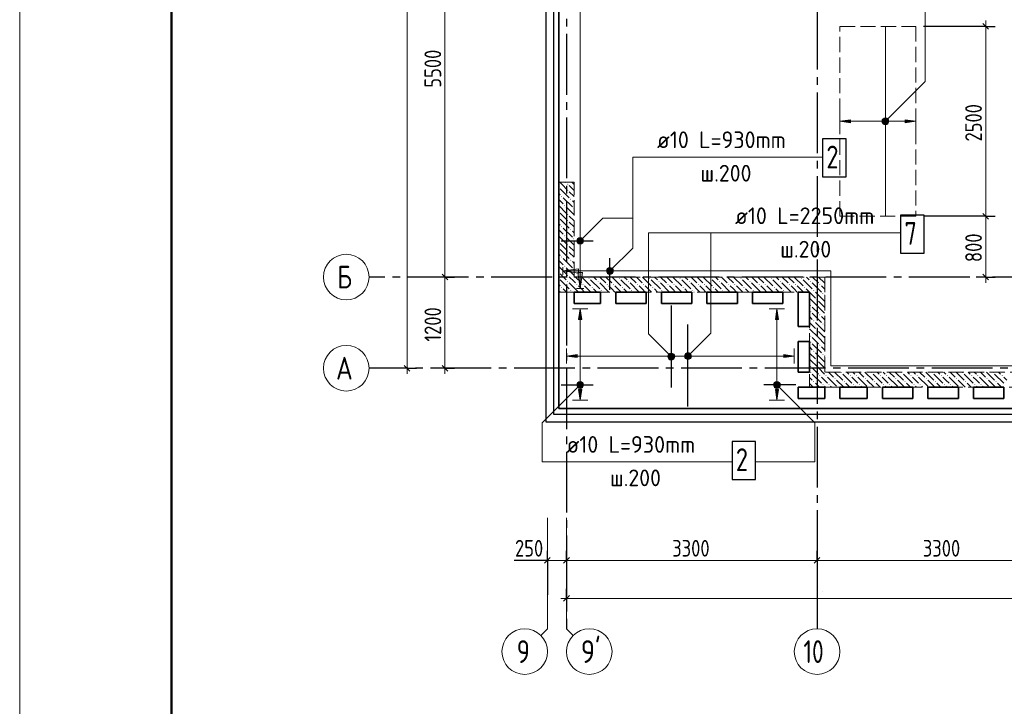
# Model space of a CAD drawing. Header units: millimetres. Extents: x 0 to 61017, y 0 to 42000.
# Tile 4 of 29: x 0 to 12965, y 15950 to 24988. Entities that reach past the tile are written whole.
import ezdxf

# ---------------------------------------------------------------- set-up
doc = ezdxf.new("R2010")
doc.units = ezdxf.units.MM
doc.linetypes.add('______2', pattern=[270, 200, -70])
doc.linetypes.add('______5', pattern=[1100, 800, -100, 100, -100])
for name, color, linetype, lineweight in [('Standard', 7, 'Continuous', 25), ('ДОП Низ по У', 7, 'Continuous', 25), ('Обрамление П-обр. равн.', 7, 'Continuous', 25), ('Оси', 40, '______5', 18), ('Позиционная метка линия выноска', 7, 'Continuous', 13), ('Позиционная метка номер позиции', 7, 'Continuous', 13), ('Примечания', 7, 'Continuous', 25), ('Размерная выноска', 7, 'Continuous', 13)]:
    doc.layers.add(name, color=color, linetype=linetype, lineweight=lineweight)
doc.layers.add('ЖБ Перекрытие верхний уровень', color=7, linetype='Continuous', lineweight=25, true_color=0xe0e0ff)
doc.layers.add('ЖБ Стена верхний уровень', color=7, linetype='Continuous', lineweight=25, true_color=0x006e00)
doc.styles.add('GOST 2.304-81', font='txt')
doc.styles.add('ISOCPEUR', font='txt')

msp = doc.modelspace()

# ---------------------------------------------------------------- hatches: boundary and pattern name
at = {"layer": 'ДОП Низ по У', "linetype": 'Continuous', "lineweight": 13, "transparency": 33554687}
msp.add_hatch(color=7, dxfattribs=at).paths.add_polyline_path([(10940, 23630), (10800, 23650), (10940, 23670)], flags=16)
for points in [[(11368, 23631), (11368, 23669), (11362, 23650)], [(11368, 23669), (11381, 23618), (11381, 23682)], [(11368, 23669), (11368, 23631), (11381, 23618)], [(11381, 23682), (11400, 23612), (11400, 23687)], [(11381, 23682), (11381, 23618), (11400, 23612)], [(11400, 23687), (11400, 23612), (11419, 23618)], [(11400, 23687), (11419, 23618), (11419, 23682)], [(11419, 23682), (11419, 23618), (11432, 23631)], [(11419, 23682), (11432, 23631), (11432, 23669)], [(11432, 23669), (11432, 23631), (11438, 23650)], [(11660, 23630), (11800, 23650), (11660, 23670)]]:
    msp.add_hatch(color=7, dxfattribs=at).paths.add_polyline_path(points)
at = {"layer": 'ЖБ Стена верхний уровень', "linetype": 'Continuous', "lineweight": 18, "transparency": 33554687}
for points in [[(7210, 22823), (7217, 22830), (7223, 22823), (7217, 22817)], [(7100, 22787), (7103, 22783), (7100, 22780)], [(7210, 22743), (7217, 22750), (7223, 22743), (7217, 22737)], [(7130, 22663), (7137, 22670), (7143, 22663), (7137, 22657)], [(7250, 22623), (7257, 22630), (7263, 22623), (7257, 22617)], [(7100, 22467), (7103, 22463), (7100, 22460)], [(7170, 22543), (7177, 22550), (7183, 22543), (7177, 22537)], [(7210, 22423), (7217, 22430), (7223, 22423), (7217, 22417)], [(7290, 22503), (7297, 22510), (7300, 22507), (7300, 22500), (7297, 22497)], [(7100, 22387), (7103, 22383), (7100, 22380)], [(7210, 22343), (7217, 22350), (7223, 22343), (7217, 22337)], [(7130, 22263), (7137, 22270), (7143, 22263), (7137, 22257)], [(7250, 22223), (7257, 22230), (7263, 22223), (7257, 22217)], [(7100, 22067), (7103, 22063), (7100, 22060)], [(7170, 22143), (7177, 22150), (7183, 22143), (7177, 22137)], [(7290, 22103), (7297, 22110), (7300, 22107), (7300, 22100), (7297, 22097)], [(7100, 21987), (7103, 21983), (7100, 21980)], [(7210, 22023), (7217, 22030), (7223, 22023), (7217, 22017)], [(7210, 21943), (7217, 21950), (7223, 21943), (7217, 21937)], [(7130, 21863), (7137, 21870), (7143, 21863), (7137, 21857)], [(7250, 21823), (7257, 21830), (7263, 21823), (7257, 21817)], [(7100, 21667), (7103, 21663), (7100, 21660)], [(7170, 21743), (7177, 21750), (7183, 21743), (7177, 21737)], [(7290, 21703), (7297, 21710), (7300, 21707), (7300, 21700), (7297, 21697)], [(7100, 21587), (7103, 21583), (7100, 21580)], [(7210, 21623), (7217, 21630), (7223, 21623), (7217, 21617)], [(7210, 21543), (7217, 21550), (7223, 21543), (7217, 21537)], [(7490, 21583), (7497, 21590), (7503, 21583), (7497, 21577)], [(7610, 21543), (7617, 21550), (7623, 21543), (7617, 21537)], [(7890, 21583), (7897, 21590), (7903, 21583), (7897, 21577)], [(8010, 21543), (8017, 21550), (8023, 21543), (8017, 21537)], [(8290, 21583), (8297, 21590), (8303, 21583), (8297, 21577)], [(8410, 21543), (8417, 21550), (8423, 21543), (8417, 21537)], [(8690, 21583), (8697, 21590), (8703, 21583), (8697, 21577)], [(8810, 21543), (8817, 21550), (8823, 21543), (8817, 21537)], [(9090, 21583), (9097, 21590), (9103, 21583), (9097, 21577)], [(9210, 21543), (9217, 21550), (9223, 21543), (9217, 21537)], [(9490, 21583), (9497, 21590), (9503, 21583), (9497, 21577)], [(9610, 21543), (9617, 21550), (9623, 21543), (9617, 21537)], [(9890, 21583), (9897, 21590), (9903, 21583), (9897, 21577)], [(10010, 21543), (10017, 21550), (10023, 21543), (10017, 21537)], [(10290, 21583), (10297, 21590), (10303, 21583), (10297, 21577)], [(10410, 21543), (10417, 21550), (10423, 21543), (10417, 21537)], [(7130, 21463), (7137, 21470), (7143, 21463), (7137, 21457)], [(7250, 21423), (7257, 21430), (7263, 21423), (7257, 21417)], [(7330, 21503), (7337, 21510), (7343, 21503), (7337, 21497)], [(7410, 21503), (7417, 21510), (7423, 21503), (7417, 21497)], [(7530, 21463), (7537, 21470), (7543, 21463), (7537, 21457)], [(7650, 21423), (7657, 21430), (7663, 21423), (7657, 21417)], [(7730, 21503), (7737, 21510), (7743, 21503), (7737, 21497)], [(7810, 21503), (7817, 21510), (7823, 21503), (7817, 21497)], [(7930, 21463), (7937, 21470), (7943, 21463), (7937, 21457)], [(8050, 21423), (8057, 21430), (8063, 21423), (8057, 21417)], [(8130, 21503), (8137, 21510), (8143, 21503), (8137, 21497)], [(8210, 21503), (8217, 21510), (8223, 21503), (8217, 21497)], [(8330, 21463), (8337, 21470), (8343, 21463), (8337, 21457)], [(8450, 21423), (8457, 21430), (8463, 21423), (8457, 21417)], [(8530, 21503), (8537, 21510), (8543, 21503), (8537, 21497)], [(8610, 21503), (8617, 21510), (8623, 21503), (8617, 21497)], [(8730, 21463), (8737, 21470), (8743, 21463), (8737, 21457)], [(8850, 21423), (8857, 21430), (8863, 21423), (8857, 21417)], [(8930, 21503), (8937, 21510), (8943, 21503), (8937, 21497)], [(9010, 21503), (9017, 21510), (9023, 21503), (9017, 21497)], [(9130, 21463), (9137, 21470), (9143, 21463), (9137, 21457)], [(9250, 21423), (9257, 21430), (9263, 21423), (9257, 21417)], [(9330, 21503), (9337, 21510), (9343, 21503), (9337, 21497)], [(9410, 21503), (9417, 21510), (9423, 21503), (9417, 21497)], [(9530, 21463), (9537, 21470), (9543, 21463), (9537, 21457)], [(9650, 21423), (9657, 21430), (9663, 21423), (9657, 21417)], [(9730, 21503), (9737, 21510), (9743, 21503), (9737, 21497)], [(9810, 21503), (9817, 21510), (9823, 21503), (9817, 21497)], [(9930, 21463), (9937, 21470), (9943, 21463), (9937, 21457)], [(10050, 21423), (10057, 21430), (10063, 21423), (10057, 21417)], [(10130, 21503), (10137, 21510), (10143, 21503), (10137, 21497)], [(10210, 21503), (10217, 21510), (10223, 21503), (10217, 21497)], [(10330, 21463), (10337, 21470), (10343, 21463), (10337, 21457)], [(10450, 21423), (10457, 21430), (10463, 21423), (10457, 21417)], [(10530, 21503), (10537, 21510), (10543, 21503), (10537, 21497)], [(10490, 21303), (10497, 21310), (10503, 21303), (10497, 21297)], [(10570, 21383), (10577, 21390), (10583, 21383), (10577, 21377)], [(10410, 21223), (10417, 21230), (10423, 21223), (10417, 21217)], [(10410, 21143), (10417, 21150), (10423, 21143), (10417, 21137)], [(10450, 21023), (10457, 21030), (10463, 21023), (10457, 21017)], [(10530, 21103), (10537, 21110), (10543, 21103), (10537, 21097)], [(10490, 20903), (10497, 20910), (10503, 20903), (10497, 20897)], [(10570, 20983), (10577, 20990), (10583, 20983), (10577, 20977)], [(10410, 20823), (10417, 20830), (10423, 20823), (10417, 20817)], [(10410, 20743), (10417, 20750), (10423, 20743), (10417, 20737)], [(10450, 20623), (10457, 20630), (10463, 20623), (10457, 20617)], [(10530, 20703), (10537, 20710), (10543, 20703), (10537, 20697)], [(10490, 20503), (10497, 20510), (10503, 20503), (10497, 20497)], [(10570, 20583), (10577, 20590), (10583, 20583), (10577, 20577)], [(10410, 20423), (10417, 20430), (10423, 20423), (10417, 20417)], [(10410, 20343), (10417, 20350), (10423, 20343), (10417, 20337)], [(10450, 20223), (10457, 20230), (10463, 20223), (10457, 20217)], [(10530, 20303), (10537, 20310), (10543, 20303), (10537, 20297)], [(10610, 20303), (10617, 20310), (10623, 20303), (10617, 20297)], [(10730, 20263), (10737, 20270), (10743, 20263), (10737, 20257)], [(10810, 20343), (10817, 20350), (10823, 20343), (10817, 20337)], [(10850, 20223), (10857, 20230), (10863, 20223), (10857, 20217)], [(10930, 20303), (10937, 20310), (10943, 20303), (10937, 20297)], [(11010, 20303), (11017, 20310), (11023, 20303), (11017, 20297)], [(11130, 20263), (11137, 20270), (11143, 20263), (11137, 20257)], [(11210, 20343), (11217, 20350), (11223, 20343), (11217, 20337)], [(11250, 20223), (11257, 20230), (11263, 20223), (11257, 20217)], [(11330, 20303), (11337, 20310), (11343, 20303), (11337, 20297)], [(11410, 20303), (11417, 20310), (11423, 20303), (11417, 20297)], [(11530, 20263), (11537, 20270), (11543, 20263), (11537, 20257)], [(11610, 20343), (11617, 20350), (11623, 20343), (11617, 20337)], [(11650, 20223), (11657, 20230), (11663, 20223), (11657, 20217)], [(11730, 20303), (11737, 20310), (11743, 20303), (11737, 20297)], [(11810, 20303), (11817, 20310), (11823, 20303), (11817, 20297)], [(11930, 20263), (11937, 20270), (11943, 20263), (11937, 20257)], [(12010, 20343), (12017, 20350), (12023, 20343), (12017, 20337)], [(12050, 20223), (12057, 20230), (12063, 20223), (12057, 20217)], [(12130, 20303), (12137, 20310), (12143, 20303), (12137, 20297)], [(12210, 20303), (12217, 20310), (12223, 20303), (12217, 20297)], [(12330, 20263), (12337, 20270), (12343, 20263), (12337, 20257)], [(12410, 20343), (12417, 20350), (12423, 20343), (12417, 20337)], [(12450, 20223), (12457, 20230), (12463, 20223), (12457, 20217)], [(12530, 20303), (12537, 20310), (12543, 20303), (12537, 20297)], [(12610, 20303), (12617, 20310), (12623, 20303), (12617, 20297)], [(12730, 20263), (12737, 20270), (12743, 20263), (12737, 20257)], [(12810, 20343), (12817, 20350), (12823, 20343), (12817, 20337)], [(12850, 20223), (12857, 20230), (12863, 20223), (12857, 20217)], [(12930, 20303), (12937, 20310), (12943, 20303), (12937, 20297)], [(10570, 20183), (10577, 20190), (10583, 20183), (10577, 20177)], [(10650, 20183), (10657, 20190), (10663, 20183), (10657, 20177)], [(10970, 20183), (10977, 20190), (10983, 20183), (10977, 20177)], [(11050, 20183), (11057, 20190), (11063, 20183), (11057, 20177)], [(11370, 20183), (11377, 20190), (11383, 20183), (11377, 20177)], [(11450, 20183), (11457, 20190), (11463, 20183), (11457, 20177)], [(11770, 20183), (11777, 20190), (11783, 20183), (11777, 20177)], [(11850, 20183), (11857, 20190), (11863, 20183), (11857, 20177)], [(12170, 20183), (12177, 20190), (12183, 20183), (12177, 20177)], [(12250, 20183), (12257, 20190), (12263, 20183), (12257, 20177)], [(12570, 20183), (12577, 20190), (12583, 20183), (12577, 20177)], [(12650, 20183), (12657, 20190), (12663, 20183), (12657, 20177)]]:
    msp.add_hatch(color=7, dxfattribs=at).paths.add_polyline_path(points, flags=16)
at = {"layer": 'Обрамление П-обр. равн.', "linetype": 'Continuous', "lineweight": 13, "transparency": 33554687}
for points in [[(7400, 21040), (7380, 21180), (7360, 21040)], [(9990, 21040), (9970, 21180), (9950, 21040)], [(8761, 20538), (8761, 20582), (8755, 20560)], [(8761, 20582), (8777, 20521), (8777, 20599)], [(8761, 20582), (8761, 20538), (8777, 20521)], [(8777, 20599), (8800, 20515), (8800, 20605)], [(8777, 20599), (8777, 20521), (8800, 20515)], [(8800, 20605), (8800, 20515), (8822, 20521)], [(8800, 20605), (8822, 20521), (8822, 20599)], [(8822, 20599), (8822, 20521), (8839, 20538)], [(8822, 20599), (8839, 20538), (8839, 20582)], [(8839, 20582), (8839, 20538), (8845, 20560)], [(10060, 20540), (10200, 20560), (10060, 20580)]]:
    msp.add_hatch(color=7, dxfattribs=at).paths.add_polyline_path(points)
for points in [[(7340, 20540), (7200, 20560), (7340, 20580)], [(7400, 20120), (7380, 19980), (7360, 20120)], [(9990, 20120), (9970, 19980), (9950, 20120)]]:
    msp.add_hatch(color=7, dxfattribs=at).paths.add_polyline_path(points, flags=16)
at = {"layer": 'Позиционная метка линия выноска', "linetype": 'Continuous', "lineweight": 13, "transparency": 33554687}
for points in [[(7360, 21650), (7150, 21680), (7360, 21710)], [(7410, 21660), (7380, 21450), (7350, 21660)]]:
    msp.add_hatch(color=7, dxfattribs=at).paths.add_polyline_path(points, flags=16)
at = {"layer": 'Позиционная метка номер позиции', "linetype": 'Continuous', "lineweight": 13, "transparency": 33554687}
for points in [[(11357, 23661), (11432, 23618), (11368, 23682)], [(11357, 23639), (11411, 23607), (11357, 23661)], [(11357, 23661), (11411, 23607), (11432, 23618)], [(11389, 23607), (11357, 23639), (11368, 23618)], [(11357, 23639), (11389, 23607), (11411, 23607)], [(11368, 23682), (11443, 23639), (11389, 23693)], [(11368, 23682), (11432, 23618), (11443, 23639)], [(11389, 23693), (11443, 23639), (11443, 23661)], [(11389, 23693), (11443, 23661), (11411, 23693)], [(11411, 23693), (11443, 23661), (11432, 23682)], [(7337, 22088), (7412, 22045), (7348, 22109)], [(7337, 22065), (7391, 22034), (7337, 22088)], [(7337, 22088), (7391, 22034), (7412, 22045)], [(7369, 22034), (7337, 22065), (7348, 22045)], [(7337, 22065), (7369, 22034), (7391, 22034)], [(7348, 22109), (7423, 22065), (7369, 22120)], [(7348, 22109), (7412, 22045), (7423, 22065)], [(7369, 22120), (7423, 22065), (7423, 22088)], [(7369, 22120), (7423, 22088), (7391, 22120)], [(7391, 22120), (7423, 22088), (7412, 22109)], [(7729, 21691), (7804, 21648), (7740, 21712)], [(7729, 21669), (7783, 21637), (7729, 21691)], [(7729, 21691), (7783, 21637), (7804, 21648)], [(7761, 21637), (7729, 21669), (7740, 21648)], [(7729, 21669), (7761, 21637), (7783, 21637)], [(7740, 21712), (7815, 21669), (7761, 21723)], [(7740, 21712), (7804, 21648), (7815, 21669)], [(7761, 21723), (7815, 21669), (7815, 21691)], [(7761, 21723), (7815, 21691), (7783, 21723)], [(7783, 21723), (7815, 21691), (7804, 21712)], [(8548, 20521), (8591, 20596), (8537, 20541)], [(8537, 20541), (8591, 20596), (8569, 20596)], [(8537, 20541), (8569, 20596), (8537, 20564)], [(8537, 20564), (8569, 20596), (8548, 20584)], [(8548, 20521), (8612, 20584), (8591, 20596)], [(8569, 20509), (8612, 20584), (8548, 20521)], [(8569, 20509), (8623, 20564), (8612, 20584)], [(8591, 20509), (8623, 20564), (8569, 20509)], [(8591, 20509), (8623, 20541), (8623, 20564)], [(8623, 20541), (8591, 20509), (8612, 20521)], [(8757, 20571), (8832, 20528), (8768, 20592)], [(8757, 20549), (8811, 20517), (8757, 20571)], [(8757, 20571), (8811, 20517), (8832, 20528)], [(8789, 20517), (8757, 20549), (8768, 20528)], [(8757, 20549), (8789, 20517), (8811, 20517)], [(8768, 20592), (8843, 20549), (8789, 20603)], [(8768, 20592), (8832, 20528), (8843, 20549)], [(8789, 20603), (8843, 20549), (8843, 20571)], [(8789, 20603), (8843, 20571), (8811, 20603)], [(8811, 20603), (8843, 20571), (8832, 20592)], [(7412, 20148), (7348, 20212), (7337, 20191)], [(7412, 20148), (7337, 20191), (7391, 20137)], [(7391, 20137), (7337, 20191), (7337, 20169)], [(7391, 20137), (7337, 20169), (7369, 20137)], [(7369, 20137), (7337, 20169), (7348, 20148)], [(7423, 20169), (7369, 20223), (7348, 20212)], [(7423, 20169), (7348, 20212), (7412, 20148)], [(7423, 20191), (7391, 20223), (7369, 20223)], [(7423, 20191), (7369, 20223), (7423, 20169)], [(7391, 20223), (7423, 20191), (7412, 20212)], [(9927, 20191), (9959, 20223), (9938, 20212)], [(9959, 20223), (9927, 20191), (9927, 20169)], [(9959, 20223), (9927, 20169), (9981, 20223)], [(9981, 20223), (9927, 20169), (9938, 20148)], [(9981, 20223), (9938, 20148), (10002, 20212)], [(10002, 20212), (9938, 20148), (9959, 20137)], [(10002, 20212), (9959, 20137), (10013, 20191)], [(10013, 20191), (9959, 20137), (9981, 20137)], [(10013, 20191), (9981, 20137), (10013, 20169)], [(10013, 20169), (9981, 20137), (10002, 20148)]]:
    msp.add_hatch(color=7, dxfattribs=at).paths.add_polyline_path(points)

# ---------------------------------------------------------------- linework, layer by layer
at = {"layer": 'Standard', "color": 7, "linetype": 'Continuous', "lineweight": 13, "transparency": 33554687}
for p, q in [((5600, 21600), (5600, 27100)), ((12720, 24900), (12720, 24975)), ((12720, 22400), (12720, 21600)), ((12720, 21600), (12720, 21525)), ((5100, 20400), (5100, 20325)), ((5600, 20400), (5600, 20325)), ((6950, 16970), (6950, 18432)), ((7200, 16970), (7200, 18432)), ((6950, 17870), (6875, 17870)), ((6950, 17870), (7200, 17870)), ((7200, 17870), (10500, 17870)), ((10500, 17870), (13800, 17870)), ((7200, 17370), (7125, 17370)), ((49280, 17370), (7200, 17370)), ((6950, 16970), (6862, 16882)), ((7200, 16970), (7288, 16882))]:
    msp.add_line(p, q, dxfattribs=at)
at = {"layer": 'Standard', "color": 251, "linetype": 'Continuous', "lineweight": -3, "true_color": 0x656565, "transparency": 33554687}
for p, q in [((12720, 24900), (11900, 24900)), ((12720, 24900), (12595, 24900)), ((12720, 24900), (12845, 24900)), ((12720, 22400), (12595, 22400)), ((12720, 22400), (12845, 22400)), ((5600, 21600), (5475, 21600)), ((5600, 21600), (5725, 21600)), ((5600, 21600), (5600, 21600)), ((12720, 21600), (12595, 21600)), ((12720, 21600), (12845, 21600)), ((12720, 21600), (12720, 21600)), ((5100, 20400), (4975, 20400)), ((5100, 20400), (5225, 20400)), ((5100, 20400), (5100, 20400)), ((5600, 20400), (5475, 20400)), ((5600, 20400), (5725, 20400)), ((5600, 20400), (5600, 20400)), ((6950, 17870), (6950, 17995)), ((7200, 17870), (7200, 17995)), ((10500, 17870), (10500, 17995)), ((6950, 17870), (6950, 17745)), ((6950, 17870), (6950, 17418)), ((7200, 17870), (7200, 17745)), ((7200, 17870), (7200, 17418)), ((10500, 17870), (10500, 17745)), ((10500, 17870), (10500, 17418)), ((7200, 17370), (7200, 17495)), ((7200, 17370), (7200, 17245)), ((7200, 17370), (7200, 17370))]:
    msp.add_line(p, q, dxfattribs=at)
at = {"layer": 'Standard', "color": 7, "linetype": 'Continuous', "lineweight": 25, "transparency": 33554687}
for p, q in [((12682, 24938), (12758, 24863)), ((12682, 22438), (12758, 22362)), ((5638, 21562), (5562, 21638)), ((12682, 21638), (12758, 21562)), ((5138, 20362), (5062, 20438)), ((5638, 20362), (5562, 20438)), ((6912, 17833), (6987, 17907)), ((7162, 17833), (7238, 17907)), ((10462, 17833), (10538, 17907)), ((7238, 17407), (7162, 17333))]:
    msp.add_line(p, q, dxfattribs=at)
at = {"layer": 'Standard', "color": 7, "linetype": 'Continuous', "lineweight": 13, "transparency": 33554687}
msp.add_lwpolyline([(0, 0), (59400, 0), (59400, 42000), (0, 42000), (0, 0)], close=True, dxfattribs=at)
at = {"layer": 'Standard', "color": 7, "linetype": 'Continuous', "lineweight": 50, "transparency": 33554687}
msp.add_lwpolyline([(2000, 41500), (58900, 41500), (58900, 500), (2000, 500), (2000, 41500)], close=True, dxfattribs=at)
at = {"layer": 'Standard', "color": 7, "linetype": 'Continuous', "lineweight": 13, "transparency": 33554687}
for points in [[(5100, 20400), (5100, 29236), (5100, 29236), (5100, 38900)], [(12720, 24900), (12720, 23290), (12720, 23290), (12720, 22400)], [(5600, 20400), (5600, 20655), (5600, 20655), (5600, 21600)]]:
    msp.add_lwpolyline(points, dxfattribs=at)
at = {"layer": 'Standard', "color": 254, "linetype": 'Continuous', "lineweight": 25, "true_color": 0xc4c4ff, "transparency": 33554687}
for points in [[(6929, 19695), (49881, 19695), (49881, 38970), (6929, 38970), (6929, 19695)], [(7029, 19795), (49781, 19795), (49781, 38870), (7029, 38870), (7029, 19795)]]:
    msp.add_lwpolyline(points, dxfattribs=at)
at = {"layer": 'Standard', "color": 251, "linetype": 'Continuous', "lineweight": -3, "true_color": 0x656565, "transparency": 33554687}
msp.add_lwpolyline([(12720, 22400), (12703, 22400), (12703, 22400), (11900, 22400)], dxfattribs=at)
at = {"layer": 'ДОП Низ по У', "color": 7, "linetype": 'Continuous', "lineweight": 18, "transparency": 33554687}
msp.add_line((11400, 24895), (11400, 22405), dxfattribs=at)
at = {"layer": 'ДОП Низ по У', "color": 251, "linetype": 'Continuous', "lineweight": 13, "true_color": 0x494949, "transparency": 33554687}
for p, q in [((10800, 23650), (10800, 23750)), ((11800, 23650), (11800, 23750)), ((10800, 23650), (10940, 23670)), ((10940, 23630), (10800, 23650)), ((10800, 23650), (10800, 23550)), ((10800, 23650), (10800, 23650)), ((10940, 23670), (10940, 23630)), ((10940, 23650), (11370, 23650)), ((11400, 23687), (11400, 23687)), ((11400, 23612), (11400, 23612)), ((11430, 23650), (11660, 23650)), ((11800, 23650), (11660, 23670)), ((11660, 23670), (11660, 23630)), ((11660, 23630), (11800, 23650)), ((11800, 23650), (11800, 23550)), ((11800, 23650), (11800, 23650))]:
    msp.add_line(p, q, dxfattribs=at)
msp.add_circle((11400, 23650), 37.5, dxfattribs=at)
at = {"layer": 'ЖБ Перекрытие верхний уровень', "color": 7, "linetype": 'Continuous', "lineweight": 35, "transparency": 33554687}
for p, q in [((7100, 34500), (7100, 19870)), ((7300, 21250), (7300, 21400)), ((7300, 21400), (7650, 21400)), ((7650, 21400), (7650, 21250)), ((7850, 21250), (7850, 21400)), ((7850, 21400), (8250, 21400)), ((8250, 21400), (8250, 21250)), ((8450, 21250), (8450, 21400)), ((8450, 21400), (8850, 21400)), ((8850, 21400), (8850, 21250)), ((9050, 21250), (9050, 21400)), ((9050, 21400), (9450, 21400)), ((9450, 21400), (9450, 21250)), ((9650, 21250), (9650, 21400)), ((9650, 21400), (10050, 21400)), ((10050, 21400), (10050, 21250)), ((10250, 20950), (10250, 21400)), ((10250, 21400), (10400, 21400)), ((10400, 21400), (10400, 20950)), ((7650, 21250), (7300, 21250)), ((8250, 21250), (7850, 21250)), ((8850, 21250), (8450, 21250)), ((9450, 21250), (9050, 21250)), ((10050, 21250), (9650, 21250)), ((10400, 20950), (10250, 20950)), ((10250, 20350), (10250, 20750)), ((10250, 20750), (10400, 20750)), ((10400, 20750), (10400, 20350)), ((10400, 20350), (10250, 20350)), ((10250, 20150), (10600, 20150)), ((10250, 20000), (10250, 20150)), ((10600, 20150), (10600, 20000)), ((10800, 20000), (10800, 20150)), ((10800, 20150), (11160, 20150)), ((11160, 20150), (11160, 20000)), ((11360, 20150), (11760, 20150)), ((11360, 20000), (11360, 20150)), ((11760, 20150), (11760, 20000)), ((11960, 20150), (12360, 20150)), ((11960, 20000), (11960, 20150)), ((12360, 20150), (12360, 20000)), ((12560, 20150), (12960, 20150)), ((12560, 20000), (12560, 20150)), ((12960, 20150), (12960, 20000)), ((10600, 20000), (10250, 20000)), ((11160, 20000), (10800, 20000)), ((11760, 20000), (11360, 20000)), ((12360, 20000), (11960, 20000)), ((12960, 20000), (12560, 20000)), ((7100, 19870), (28240, 19870))]:
    msp.add_line(p, q, dxfattribs=at)
at = {"layer": 'ЖБ Стена верхний уровень', "color": 251, "linetype": '______2', "lineweight": 13, "true_color": 0x656565, "transparency": 33554687}
for p, q in [((7100, 22850), (7100, 21400)), ((7300, 22850), (7100, 22850)), ((7300, 21600), (7300, 22850)), ((10600, 21600), (7300, 21600)), ((10600, 21400), (10600, 21600)), ((7100, 21400), (7300, 21400)), ((7300, 21400), (10400, 21400)), ((10400, 21400), (10400, 20150)), ((10600, 20350), (10600, 21400)), ((14320, 20350), (10600, 20350)), ((10400, 20150), (10600, 20150)), ((10600, 20150), (14520, 20150))]:
    msp.add_line(p, q, dxfattribs=at)
at = {"layer": 'ЖБ Стена верхний уровень', "color": 9, "linetype": 'Continuous', "lineweight": 18, "true_color": 0xc7c7c7, "transparency": 33554687}
for p, q in [((7157, 22803), (7117, 22843)), ((7190, 22850), (7197, 22843)), ((7300, 22820), (7270, 22850)), ((7100, 22700), (7117, 22683)), ((7117, 22763), (7237, 22643)), ((7197, 22763), (7157, 22803)), ((7237, 22803), (7300, 22740)), ((7237, 22723), (7300, 22660)), ((7100, 22620), (7157, 22563)), ((7157, 22643), (7277, 22523)), ((7300, 22580), (7277, 22603)), ((7100, 22540), (7197, 22443)), ((7157, 22403), (7117, 22443)), ((7300, 22420), (7197, 22523)), ((7100, 22300), (7117, 22283)), ((7117, 22363), (7237, 22243)), ((7197, 22363), (7157, 22403)), ((7237, 22403), (7300, 22340)), ((7237, 22323), (7300, 22260)), ((7100, 22220), (7157, 22163)), ((7157, 22243), (7277, 22123)), ((7300, 22180), (7277, 22203)), ((7100, 22140), (7197, 22043)), ((7157, 22003), (7117, 22043)), ((7300, 22020), (7197, 22123)), ((7117, 21963), (7237, 21843)), ((7197, 21963), (7157, 22003)), ((7237, 22003), (7300, 21940)), ((7237, 21923), (7300, 21860)), ((7100, 21900), (7117, 21883)), ((7100, 21820), (7157, 21763)), ((7157, 21843), (7277, 21723)), ((7300, 21780), (7277, 21803)), ((7100, 21740), (7197, 21643)), ((7300, 21620), (7197, 21723)), ((7157, 21603), (7117, 21643)), ((7117, 21563), (7237, 21443)), ((7197, 21563), (7157, 21603)), ((7237, 21603), (7300, 21540)), ((7237, 21523), (7300, 21460)), ((7300, 21540), (7317, 21523)), ((7320, 21600), (7397, 21523)), ((7400, 21600), (7517, 21483)), ((7517, 21563), (7637, 21443)), ((7597, 21563), (7560, 21600)), ((7637, 21523), (7757, 21403)), ((7640, 21600), (7717, 21523)), ((7720, 21600), (7797, 21523)), ((7800, 21600), (7917, 21483)), ((7917, 21563), (8037, 21443)), ((7997, 21563), (7960, 21600)), ((8037, 21523), (8157, 21403)), ((8040, 21600), (8117, 21523)), ((8120, 21600), (8197, 21523)), ((8200, 21600), (8317, 21483)), ((8317, 21563), (8437, 21443)), ((8397, 21563), (8360, 21600)), ((8437, 21523), (8557, 21403)), ((8440, 21600), (8517, 21523)), ((8520, 21600), (8597, 21523)), ((8600, 21600), (8717, 21483)), ((8717, 21563), (8837, 21443)), ((8797, 21563), (8760, 21600)), ((8837, 21523), (8957, 21403)), ((8840, 21600), (8917, 21523)), ((8920, 21600), (8997, 21523)), ((9000, 21600), (9117, 21483)), ((9117, 21563), (9237, 21443)), ((9197, 21563), (9160, 21600)), ((9237, 21523), (9357, 21403)), ((9240, 21600), (9317, 21523)), ((9320, 21600), (9397, 21523)), ((9400, 21600), (9517, 21483)), ((9517, 21563), (9637, 21443)), ((9597, 21563), (9560, 21600)), ((9637, 21523), (9757, 21403)), ((9640, 21600), (9717, 21523)), ((9720, 21600), (9797, 21523)), ((9800, 21600), (9917, 21483)), ((9917, 21563), (10037, 21443)), ((9997, 21563), (9960, 21600)), ((10037, 21523), (10157, 21403)), ((10040, 21600), (10117, 21523)), ((10120, 21600), (10197, 21523)), ((10200, 21600), (10317, 21483)), ((10317, 21563), (10437, 21443)), ((10397, 21563), (10360, 21600)), ((10437, 21523), (10557, 21403)), ((10440, 21600), (10517, 21523)), ((10520, 21600), (10597, 21523)), ((7100, 21500), (7117, 21483)), ((7100, 21420), (7120, 21400)), ((7157, 21443), (7200, 21400)), ((7280, 21400), (7277, 21403)), ((7300, 21460), (7357, 21403)), ((7397, 21443), (7357, 21483)), ((7437, 21403), (7397, 21443)), ((7437, 21483), (7520, 21400)), ((7557, 21443), (7600, 21400)), ((7680, 21400), (7677, 21403)), ((7797, 21443), (7757, 21483)), ((7837, 21403), (7797, 21443)), ((7837, 21483), (7920, 21400)), ((7957, 21443), (8000, 21400)), ((8080, 21400), (8077, 21403)), ((8197, 21443), (8157, 21483)), ((8237, 21403), (8197, 21443)), ((8237, 21483), (8320, 21400)), ((8357, 21443), (8400, 21400)), ((8480, 21400), (8477, 21403)), ((8597, 21443), (8557, 21483)), ((8637, 21403), (8597, 21443)), ((8637, 21483), (8720, 21400)), ((8757, 21443), (8800, 21400)), ((8880, 21400), (8877, 21403)), ((8997, 21443), (8957, 21483)), ((9037, 21403), (8997, 21443)), ((9037, 21483), (9120, 21400)), ((9157, 21443), (9200, 21400)), ((9280, 21400), (9277, 21403)), ((9397, 21443), (9357, 21483)), ((9437, 21403), (9397, 21443)), ((9437, 21483), (9520, 21400)), ((9557, 21443), (9600, 21400)), ((9680, 21400), (9677, 21403)), ((9797, 21443), (9757, 21483)), ((9837, 21403), (9797, 21443)), ((9837, 21483), (9920, 21400)), ((9957, 21443), (10000, 21400)), ((10080, 21400), (10077, 21403)), ((10197, 21443), (10157, 21483)), ((10237, 21403), (10197, 21443)), ((10237, 21483), (10320, 21400)), ((10357, 21443), (10400, 21400)), ((10400, 21400), (10477, 21323)), ((10480, 21400), (10477, 21403)), ((10597, 21283), (10480, 21400)), ((10597, 21443), (10557, 21483)), ((10600, 21440), (10597, 21443)), ((10517, 21203), (10400, 21320)), ((10517, 21283), (10597, 21203)), ((10597, 21363), (10600, 21360)), ((10597, 21283), (10600, 21280)), ((10437, 21203), (10517, 21123)), ((10517, 21203), (10597, 21123)), ((10597, 21203), (10600, 21200)), ((10400, 21080), (10437, 21043)), ((10437, 21123), (10557, 21003)), ((10597, 21043), (10557, 21083)), ((10600, 21040), (10597, 21043)), ((10400, 21000), (10477, 20923)), ((10517, 20803), (10400, 20920)), ((10597, 20883), (10477, 21003)), ((10517, 20883), (10597, 20803)), ((10597, 20963), (10600, 20960)), ((10597, 20883), (10600, 20880)), ((10437, 20803), (10517, 20723)), ((10517, 20803), (10597, 20723)), ((10597, 20803), (10600, 20800)), ((10400, 20680), (10437, 20643)), ((10437, 20723), (10557, 20603)), ((10597, 20643), (10557, 20683)), ((10600, 20640), (10597, 20643)), ((10400, 20600), (10477, 20523)), ((10517, 20403), (10400, 20520)), ((10597, 20483), (10477, 20603)), ((10597, 20563), (10600, 20560)), ((10437, 20403), (10517, 20323)), ((10517, 20483), (10597, 20403)), ((10517, 20403), (10597, 20323)), ((10597, 20483), (10600, 20480)), ((10597, 20403), (10600, 20400)), ((10400, 20280), (10437, 20243)), ((10437, 20323), (10557, 20203)), ((10597, 20243), (10557, 20283)), ((10600, 20240), (10597, 20243)), ((10637, 20203), (10600, 20240)), ((10637, 20283), (10757, 20163)), ((10650, 20350), (10717, 20283)), ((10730, 20350), (10837, 20243)), ((10757, 20243), (10850, 20150)), ((10837, 20323), (10957, 20203)), ((10890, 20350), (10917, 20323)), ((10997, 20243), (10957, 20283)), ((10970, 20350), (10997, 20323)), ((11037, 20203), (10997, 20243)), ((11037, 20283), (11157, 20163)), ((11050, 20350), (11117, 20283)), ((11130, 20350), (11237, 20243)), ((11157, 20243), (11250, 20150)), ((11237, 20323), (11357, 20203)), ((11290, 20350), (11317, 20323)), ((11397, 20243), (11357, 20283)), ((11370, 20350), (11397, 20323)), ((11437, 20203), (11397, 20243)), ((11437, 20283), (11557, 20163)), ((11450, 20350), (11517, 20283)), ((11530, 20350), (11637, 20243)), ((11557, 20243), (11650, 20150)), ((11637, 20323), (11757, 20203)), ((11690, 20350), (11717, 20323)), ((11797, 20243), (11757, 20283)), ((11770, 20350), (11797, 20323)), ((11837, 20203), (11797, 20243)), ((11837, 20283), (11957, 20163)), ((11850, 20350), (11917, 20283)), ((11930, 20350), (12037, 20243)), ((11957, 20243), (12050, 20150)), ((12037, 20323), (12157, 20203)), ((12090, 20350), (12117, 20323)), ((12197, 20243), (12157, 20283)), ((12170, 20350), (12197, 20323)), ((12237, 20203), (12197, 20243)), ((12237, 20283), (12357, 20163)), ((12250, 20350), (12317, 20283)), ((12330, 20350), (12437, 20243)), ((12357, 20243), (12450, 20150)), ((12437, 20323), (12557, 20203)), ((12490, 20350), (12517, 20323)), ((12597, 20243), (12557, 20283)), ((12570, 20350), (12597, 20323)), ((12637, 20203), (12597, 20243)), ((12637, 20283), (12757, 20163)), ((12650, 20350), (12717, 20283)), ((12730, 20350), (12837, 20243)), ((12757, 20243), (12850, 20150)), ((12837, 20323), (12957, 20203)), ((12890, 20350), (12917, 20323)), ((12997, 20243), (12957, 20283)), ((10400, 20200), (10450, 20150)), ((10530, 20150), (10477, 20203)), ((10597, 20163), (10600, 20160)), ((10600, 20160), (10610, 20150)), ((10677, 20163), (10690, 20150)), ((10930, 20150), (10877, 20203)), ((10997, 20163), (11010, 20150)), ((11077, 20163), (11090, 20150)), ((11330, 20150), (11277, 20203)), ((11397, 20163), (11410, 20150)), ((11477, 20163), (11490, 20150)), ((11730, 20150), (11677, 20203)), ((11797, 20163), (11810, 20150)), ((11877, 20163), (11890, 20150)), ((12130, 20150), (12077, 20203)), ((12197, 20163), (12210, 20150)), ((12277, 20163), (12290, 20150)), ((12530, 20150), (12477, 20203)), ((12597, 20163), (12610, 20150)), ((12677, 20163), (12690, 20150)), ((12930, 20150), (12877, 20203))]:
    msp.add_line(p, q, dxfattribs=at)
at = {"layer": 'Обрамление П-обр. равн.', "color": 7, "linetype": 'Continuous', "lineweight": 25, "transparency": 33554687}
for p, q in [((7130, 22077), (7550, 22077)), ((7772, 21430), (7772, 21850)), ((8580, 21225), (8580, 20145)), ((8800, 19895), (8800, 20975)), ((7130, 20180), (7550, 20180)), ((10220, 20180), (9800, 20180))]:
    msp.add_line(p, q, dxfattribs=at)
at = {"layer": 'Обрамление П-обр. равн.', "color": 251, "linetype": 'Continuous', "lineweight": 13, "true_color": 0x494949, "transparency": 33554687}
for p, q in [((7380, 21180), (7280, 21180)), ((7380, 21180), (7360, 21040)), ((7400, 21040), (7380, 21180)), ((7380, 21180), (7480, 21180)), ((7380, 21180), (7380, 21180)), ((9970, 21180), (9870, 21180)), ((9970, 21180), (9950, 21040)), ((9990, 21040), (9970, 21180)), ((9970, 21180), (10070, 21180)), ((9970, 21180), (9970, 21180)), ((7360, 21040), (7400, 21040)), ((7380, 20210), (7380, 21040)), ((9950, 21040), (9990, 21040)), ((9970, 20210), (9970, 21040)), ((7200, 20560), (7200, 20660)), ((10200, 20560), (10200, 20660)), ((7200, 20560), (7340, 20580)), ((7340, 20540), (7200, 20560)), ((7200, 20560), (7200, 20460)), ((7200, 20560), (7200, 20560)), ((7340, 20580), (7340, 20540)), ((7340, 20560), (8770, 20560)), ((8800, 20605), (8800, 20605)), ((8800, 20515), (8800, 20515)), ((8830, 20560), (10060, 20560)), ((10200, 20560), (10060, 20580)), ((10060, 20580), (10060, 20540)), ((10060, 20540), (10200, 20560)), ((10200, 20560), (10200, 20460)), ((10200, 20560), (10200, 20560)), ((7335, 20180), (7335, 20180)), ((7380, 19980), (7360, 20120)), ((7360, 20120), (7400, 20120)), ((7380, 20120), (7380, 20150)), ((7400, 20120), (7380, 19980)), ((7425, 20180), (7425, 20180)), ((9925, 20180), (9925, 20180)), ((9970, 19980), (9950, 20120)), ((9950, 20120), (9990, 20120)), ((9970, 20120), (9970, 20150)), ((9990, 20120), (9970, 19980)), ((10015, 20180), (10015, 20180)), ((7380, 19980), (7280, 19980)), ((7380, 19980), (7480, 19980)), ((7380, 19980), (7380, 19980)), ((9970, 19980), (9870, 19980)), ((9970, 19980), (10070, 19980)), ((9970, 19980), (9970, 19980))]:
    msp.add_line(p, q, dxfattribs=at)
at = {"layer": 'Обрамление П-обр. равн.', "color": 7, "linetype": 'Continuous', "lineweight": 25, "transparency": 33554687}
for points in [[(10572, 22920), (10882, 22920), (10882, 23420), (10572, 23420), (10572, 22920)], [(11600, 21914), (11910, 21914), (11910, 22414), (11600, 22414), (11600, 21914)], [(9380, 18936), (9690, 18936), (9690, 19436), (9380, 19436), (9380, 18936)]]:
    msp.add_lwpolyline(points, dxfattribs=at)
at = {"layer": 'Обрамление П-обр. равн.', "color": 251, "linetype": 'Continuous', "lineweight": 13, "true_color": 0x494949, "transparency": 33554687}
msp.add_circle((8800, 20560), 45, dxfattribs=at)
at = {"layer": 'Оси', "color": 8, "linetype": '______5', "lineweight": -3, "transparency": 33554687}
for p, q in [((7200, 35800), (7200, 16970)), ((10500, 35030), (10500, 16970)), ((49910, 21600), (4600, 21600)), ((50210, 20400), (4600, 20400)), ((10574, 17456), (10574, 17456))]:
    msp.add_line(p, q, dxfattribs=at)
at = {"layer": 'Оси', "color": 7, "linetype": 'Continuous', "lineweight": 13, "transparency": 33554687}
for centre in [(4300, 21600), (4300, 20400), (6650, 16670), (7500, 16670), (10500, 16670)]:
    msp.add_circle(centre, 300, dxfattribs=at)
at = {"layer": 'Позиционная метка линия выноска', "color": 251, "linetype": 'Continuous', "lineweight": 13, "true_color": 0x494949, "transparency": 33554687}
for p, q in [((7150, 21730), (7150, 21630)), ((7150, 21680), (7360, 21710)), ((7150, 21680), (7150, 21680)), ((7150, 21680), (7150, 21680)), ((7150, 21680), (7150, 21680)), ((7360, 21650), (7150, 21680)), ((7380, 21450), (7350, 21660)), ((7350, 21660), (7410, 21660)), ((7360, 21710), (7360, 21650)), ((7360, 21680), (7375, 21680)), ((7380, 21660), (7380, 21675)), ((7410, 21660), (7380, 21450)), ((7430, 21450), (7330, 21450)), ((7380, 21450), (7380, 21450)), ((7380, 21450), (7380, 21450)), ((7380, 21450), (7380, 21450))]:
    msp.add_line(p, q, dxfattribs=at)
for points in [[(7380, 21450), (7380, 27480), (7740, 27480), (7740, 28540), (7380, 28540), (7380, 34220), (13970, 34220), (13970, 36060), (21470, 36060), (21470, 34220), (35010, 34220), (35010, 36060), (42510, 36060), (42510, 34220), (49330, 34220)], [(7150, 21680), (10680, 21680), (10680, 20430), (14240, 20430), (14240, 21680), (21200, 21680), (21200, 20430), (24760, 20430), (24760, 21680), (31720, 21680), (31720, 20430), (35280, 20430), (35280, 21680), (42240, 21680), (42240, 20430), (45800, 20430), (45800, 21680), (49100, 21680), (49100, 27480), (48740, 27480), (48740, 28540), (49100, 28540), (49100, 34450)]]:
    msp.add_lwpolyline(points, dxfattribs=at)
at = {"layer": 'Позиционная метка номер позиции', "color": 7, "linetype": 'Continuous', "lineweight": 13, "transparency": 33554687}
for p, q in [((11368, 23682), (11368, 23682)), ((11368, 23618), (11368, 23618)), ((11432, 23682), (11432, 23682)), ((11432, 23618), (11432, 23618)), ((7348, 22109), (7348, 22109)), ((7348, 22045), (7348, 22045)), ((7412, 22109), (7412, 22109)), ((7412, 22045), (7412, 22045)), ((7740, 21712), (7740, 21712)), ((7804, 21712), (7804, 21712)), ((7740, 21648), (7740, 21648)), ((7804, 21648), (7804, 21648)), ((8548, 20584), (8548, 20584)), ((8548, 20521), (8548, 20521)), ((8612, 20584), (8612, 20584)), ((8612, 20521), (8612, 20521)), ((8768, 20592), (8768, 20592)), ((8768, 20528), (8768, 20528)), ((8832, 20592), (8832, 20592)), ((8832, 20528), (8832, 20528)), ((7348, 20212), (7348, 20212)), ((7348, 20148), (7348, 20148)), ((7412, 20212), (7412, 20212)), ((7412, 20148), (7412, 20148)), ((9938, 20212), (9938, 20212)), ((9938, 20148), (9938, 20148)), ((10002, 20212), (10002, 20212)), ((10002, 20148), (10002, 20148))]:
    msp.add_line(p, q, dxfattribs=at)
for points in [[(11400, 23650), (11923, 24173), (11923, 26600), (9423, 26600)], [(7380, 22077), (7680, 22377), (8072, 22377), (8072, 23180), (10572, 23180)], [(7772, 21680), (8072, 21980), (8072, 23180), (10572, 23180)], [(8580, 20553), (8280, 20853), (8280, 22180), (11600, 22180)], [(8800, 20560), (9100, 20860), (9100, 22180), (11600, 22180)], [(7380, 20180), (6880, 19680), (6880, 19170), (9380, 19170)], [(9970, 20180), (10470, 19680), (10470, 19170), (9690, 19170)]]:
    msp.add_lwpolyline(points, dxfattribs=at)
for centre in [(11400, 23650), (7380, 22077), (7772, 21680), (8580, 20553), (8800, 20560), (7380, 20180), (9970, 20180)]:
    msp.add_circle(centre, 45, dxfattribs=at)
at = {"layer": 'Примечания', "color": 7, "linetype": '______2', "lineweight": 18, "transparency": 33554687}
for p, q in [((10800, 24900), (11800, 24900)), ((10800, 22400), (10800, 24900)), ((11800, 24900), (11800, 22400)), ((11800, 22400), (10800, 22400))]:
    msp.add_line(p, q, dxfattribs=at)
at = {"layer": 'Размерная выноска', "color": 7, "linetype": 'Continuous', "lineweight": 25, "transparency": 33554687}
msp.add_line((6950, 17870), (6510, 17870), dxfattribs=at)

# ---------------------------------------------------------------- texts
at = {"layer": 'Standard', "color": 7, "linetype": 'Continuous', "lineweight": 25, "transparency": 33554687, "char_height": 220, "attachment_point": 7, "rotation": 90, "style": 'GOST 2.304-81'}
for s, insert, width in [('5500', (5550, 24092), 641.48), ('2500', (12670, 23384), 657.05), ('800', (12670, 21797), 531.96), ('1200', (5550, 20750), 625.73)]:
    msp.add_mtext(s, dxfattribs=dict(at, insert=insert, width=width))
at = {"layer": 'Standard', "color": 7, "linetype": 'Continuous', "lineweight": 25, "transparency": 33554687, "char_height": 220, "attachment_point": 7, "style": 'GOST 2.304-81'}
for s, insert, width in [('250', (6522, 17920), 516.38), ('3300', (8592, 17920), 641.48), ('3300', (11892, 17920), 641.48)]:
    msp.add_mtext(s, dxfattribs=dict(at, insert=insert, width=width))
at = {"layer": 'Обрамление П-обр. равн.', "color": 7, "linetype": 'Continuous', "lineweight": 13, "transparency": 33554687, "attachment_point": 7, "style": 'ISOCPEUR'}
for s, insert, char_height, width in [('\\W0.96;ø10 L=930mm ', (8392, 23297), 220, 1996.29), ('\\W0.78;2', (10622, 23030), 300, 326.41), ('\\W0.95;ш.200 ', (8964, 22857), 220, 962.13), ('\\W0.96;ø10 L=2250mm ', (9420, 22297), 220, 2150.52), ('\\W0.78;7', (11650, 22024), 300, 326.41), ('\\W0.95;ш.200 ', (10014, 21857), 220, 962.13), ('\\W0.96;ø10 L=930mm ', (7200, 19287), 220, 1996.29), ('\\W0.78;2', (9430, 19046), 300, 326.43), ('\\W0.95;ш.200 ', (7772, 18847), 220, 962.14)]:
    msp.add_mtext(s, dxfattribs=dict(at, insert=insert, char_height=char_height, width=width))
at = {"layer": 'Оси', "color": 7, "linetype": 'Continuous', "lineweight": 25, "transparency": 33554687, "char_height": 300, "attachment_point": 7, "style": 'ISOCPEUR'}
for s, insert, width in [('\\W0.80;Б', (4180, 21450), 359.83), ('\\W0.82;А', (4165, 20250), 392.65), ('\\W0.78;9', (6545, 16520), 326.41), ("\\W0.84;9'", (7389, 16520), 440.65), ('\\W0.75;10', (10320, 16520), 472.28)]:
    msp.add_mtext(s, dxfattribs=dict(at, insert=insert, width=width))

doc.saveas('drawing.dxf')
